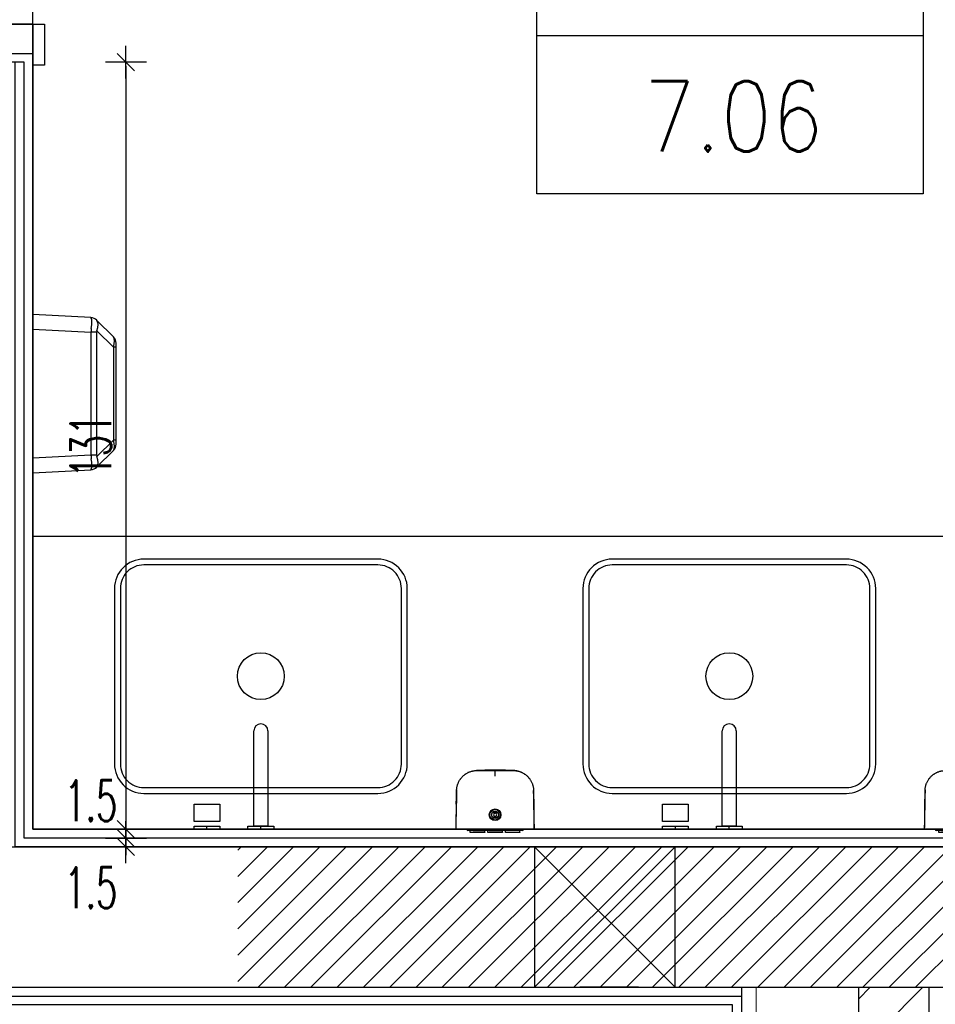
# Model space of a CAD drawing. Header units: centimetres. Extents: x -15121 to 30567, y -60641 to 0.
# Tile 35 of 256: x 2571 to 2728, y -25431 to -25262. Entities that reach past the tile are written whole.
import ezdxf
from ezdxf.enums import TextEntityAlignment as Align

# ---------------------------------------------------------------- set-up
doc = ezdxf.new("R2010")
doc.units = ezdxf.units.CM
doc.header["$LTSCALE"] = 60
doc.linetypes.add('( Dashed )', pattern=[0.75, 0.5, -0.25])
for name, color, linetype in [('A-----SZ', 8, 'Continuous'), ('AIKA NP', 7, 'Continuous'), ('AIKA podłoga wc pod meble', 8, 'Continuous'), ('AIKA TYNK', 5, 'Continuous'), ('AIKA widokowe', 7, 'Continuous'), ('AIKA wymiarowanie wc rzut', 7, 'Continuous'), ('AIKA ŚCIANA', 8, 'Continuous'), ('F-BIL', 1, 'Continuous'), ('F-BIL-OP', 3, 'Continuous'), ('F-BIL-TA', 1, 'Continuous'), ('widokowe', 7, 'Continuous')]:
    doc.layers.add(name, color=color, linetype=linetype)
doc.layers.add('opisy', color=1, linetype='Continuous', lineweight=15)
doc.styles.add('SIMPLEX', font='simplex', dxfattribs={"width": 0.85})
doc.styles.add('wymiar', font='txt.shx', dxfattribs={"width": 0.6})
doc.dimstyles.new('Dwudziestka', dxfattribs={"dimtxt": 7, "dimasz": 0.7, "dimexe": 5, "dimexo": 0, "dimgap": 2.5, "dimtad": 1, "dimtoh": 1, "dimdec": 3, "dimrnd": 0.5, "dimdsep": 46, "dimtxsty": 'wymiar', "dimblk": 'znacznik', "dimcen": 0, "dimdle": 5, "dimse1": 1, "dimse2": 1, "dimclrd": 256, "dimclre": 256, "dimclrt": 256, "dimadec": 0, "dimazin": 0, "dimtfac": 0.4, "dimtdec": 3, "dimtix": 1, "dimtofl": 0, "dimtmove": 2, "dimatfit": 3, "dimldrblk": 'znacznik', "dimfxl": 1, "dimtolj": 1, "dimarcsym": 0})

# ---------------------------------------------------------------- blocks, each defined once
blk = doc.blocks.new('SL umywalka 50 top')
at = {"layer": 'AIKA widokowe'}
for points in [[(-20, -39), (20, -39, 0.414214), (25, -34), (25, -4, 0.414214), (20, 1), (-20, 1, 0.414214), (-25, -4), (-25, -34, 0.414214)], [(-20, -38), (20, -38, 0.414214), (24, -34), (24, -4, 0.414214), (20, 0), (-20, 0, 0.414214), (-24, -4), (-24, -34, 0.414214)]]:
    blk.add_lwpolyline(points, format="xyb", close=True, dxfattribs=at)
blk.add_circle((0, -19), 4, dxfattribs=at)
blk = doc.blocks.new('DYBY-BL5')
at = {"layer": 'F-BIL-TA', "color": 1}
blk.add_line((0, 45), (110, 45), dxfattribs=at)
blk.add_lwpolyline([(0, 0), (0, 90), (110, 90), (110, 0)], close=True, dxfattribs=at)
at = {"layer": 'F-BIL-OP', "style": 'SIMPLEX', "width": 0.85}
blk.add_attdef('NR', text='', height=20, dxfattribs=at).set_placement((56, 55), align=Align.CENTER)
at = {"layer": 'F-BIL-OP', "color": 2, "style": 'SIMPLEX', "width": 0.85, "flags": 1}
for tag, p in [('NAZWA', (119, 55)), ('POSADZKA', (119, 12)), ('GRUPA', (119, -27)), ('RODZAJ', (119, -72))]:
    blk.add_attdef(tag, p, '', height=19, dxfattribs=at)
at = {"layer": 'F-BIL-OP', "color": 2, "style": 'SIMPLEX', "width": 0.85}
blk.add_attdef('POW.', text='', height=20, dxfattribs=at).set_placement((56, 12), align=Align.CENTER)
at = {"layer": 'F-BIL-OP', "color": 2, "style": 'SIMPLEX', "width": 0.85, "flags": 1}
blk.add_attdef('POWH.', text='', height=20, dxfattribs=at).set_placement((56, -27), align=Align.CENTER)
blk = doc.blocks.new('SL dozownik góra')
at = {"layer": 'AIKA widokowe'}
for p, q in [((-9.48, -0.03), (-9.48, 0.01)), ((-9.38, -0.03), (-9.38, 0.01)), ((-9.26, 0.01), (-9.37, 0.01)), ((-9.28, 0.21), (-8.58, 0.21)), ((-8.58, 0.11), (-9.28, 0.11)), ((-9.15, 0.11), (-9.15, -0.03)), ((-8.88, 0.45), (-8.88, 0.51)), ((-8.88, 0.51), (-6.38, 0.51)), ((-8.88, 0.45), (-8.88, 0.24)), ((-8.88, 0.21), (-8.88, 0.24)), ((-8.83, -0.03), (-8.83, 0.11)), ((-8.58, 0.21), (-8.48, 0.21)), ((-8.48, 0.11), (-8.58, 0.11)), ((-8.48, 0.21), (-8.38, 0.21)), ((-8.48, 0.11), (-8.48, 0.21)), ((-8.38, 0.11), (-8.48, 0.11)), ((-8.38, 0.21), (-6.58, 0.21)), ((-8.38, 0.11), (-6.58, 0.11)), ((-6.63, 0.11), (-6.63, -0.04)), ((-6.63, 0.11), (-6.63, 0.11)), ((-6.58, 0.21), (-6.48, 0.21)), ((-6.48, 0.11), (-6.58, 0.11)), ((-6.48, 0.21), (-6.38, 0.21)), ((-6.48, 0.21), (-6.48, 0.11)), ((-6.38, 0.11), (-6.48, 0.11)), ((-6.38, 0.51), (-6.38, 0.45)), ((-6.38, 0.45), (-6.38, 0.24)), ((-6.38, 0.24), (-6.38, 0.21)), ((-6.38, 0.21), (-5.75, 0.21)), ((-5.75, 0.11), (-6.38, 0.11)), ((-6.13, 0.11), (-6.13, 0.1)), ((-6.13, 0.11), (-6.13, 0.11)), ((-6.13, 0.1), (-5.72, 0.1)), ((-5.88, 0.45), (-5.88, 0.51)), ((-5.88, 0.51), (-3.38, 0.51)), ((-5.88, 0.45), (-5.88, 0.24)), ((-5.88, 0.21), (-5.88, 0.24)), ((-3.63, 0.21), (-5.75, 0.21)), ((-5.68, 0.08), (-5.57, -0.03)), ((-5.43, -0.03), (-5.61, 0.15)), ((-4.71, 0.11), (-5.57, 0.11)), ((-5.56, 0.1), (-4.93, 0.1)), ((-4.93, 0.1), (-4.93, 0.11)), ((-4.93, 0.11), (-4.93, 0.11)), ((-4.66, 0.16), (-4.85, -0.03)), ((-3.63, 0.11), (-4.31, 0.11)), ((-3.13, 0.1), (-4.3, 0.1)), ((-3.63, 0.21), (-3.43, 0.21)), ((-3.43, 0.11), (-3.63, 0.11)), ((-3.43, 0.21), (-3.23, 0.21)), ((-3.43, 0.11), (-3.43, 0.21)), ((-3.23, 0.11), (-3.43, 0.11)), ((-3.38, 0.51), (-3.38, 0.45)), ((-3.38, 0.45), (-3.38, 0.24)), ((-3.38, 0.24), (-3.38, 0.21)), ((-3.23, 0.21), (-2.88, 0.21)), ((-2.88, 0.11), (-3.23, 0.11)), ((-3.13, 0.11), (-3.13, 0.1)), ((-3.13, 0.11), (-3.13, 0.11)), ((-2.88, 0.45), (-2.88, 0.51)), ((-2.88, 0.51), (-0.38, 0.51)), ((-2.88, 0.45), (-2.88, 0.24)), ((-2.88, 0.21), (-2.88, 0.24)), ((-2.88, 0.21), (-2.78, 0.21)), ((-2.88, 0.11), (-2.78, 0.11)), ((-2.78, 0.21), (-2.68, 0.21)), ((-2.78, 0.21), (-2.78, 0.11)), ((-2.78, 0.11), (-2.68, 0.11)), ((-0.88, 0.21), (-2.68, 0.21)), ((-0.88, 0.11), (-2.68, 0.11)), ((-2.63, 0.11), (-2.63, -0.04)), ((-2.63, 0.11), (-2.63, 0.11)), ((-0.88, 0.21), (-0.78, 0.21)), ((-0.88, 0.11), (-0.78, 0.11)), ((-0.78, 0.21), (-0.68, 0.21)), ((-0.78, 0.11), (-0.78, 0.21)), ((-0.78, 0.11), (-0.68, 0.11)), ((-0.68, 0.21), (0.02, 0.21)), ((0.02, 0.11), (-0.68, 0.11)), ((-0.43, 0.11), (-0.43, -0.03)), ((-0.38, 0.51), (-0.38, 0.45)), ((-0.38, 0.45), (-0.38, 0.24)), ((-0.38, 0.24), (-0.38, 0.21)), ((-0.11, 0.11), (-0.11, -0.03)), ((0.11, 0.01), (0, 0.01)), ((0.12, 0.01), (0.12, -0.03)), ((0.22, 0.01), (0.22, -0.03)), ((-4.75, -2.24), (-4.75, -2.09)), ((-4.5, -2.09), (-4.75, -2.09)), ((-4.75, -2.26), (-4.75, -2.24)), ((-4.75, -2.73), (-4.75, -2.71)), ((-4.75, -2.89), (-4.75, -2.73)), ((-4.5, -2.89), (-4.75, -2.89)), ((-4.5, -2.24), (-4.5, -2.09)), ((-4.5, -2.24), (-4.5, -2.26)), ((-4.5, -2.71), (-4.5, -2.73)), ((-4.5, -2.89), (-4.5, -2.73)), ((-11.26, -4.31), (-11.26, -4.31)), ((2, -4.31), (2, -4.31)), ((-11.24, -5.15), (-11.24, -5.15)), ((-11.21, -6.37), (-11.21, -6.52)), ((-11.21, -6.38), (-11.21, -6.5)), ((1.98, -5.15), (1.98, -5.15))]:
    blk.add_line(p, q, dxfattribs=at)
for radius in [1, 0.9, 0.625, 0.575]:
    blk.add_circle((-4.63, -2.49), radius, dxfattribs=at)
for centre, radius, start, end in [((-9.28, 0.01), 0.2, 90, 180), ((-9.28, 0.01), 0.1, 90, 180), ((-9.37, 0), 0.009, 90, 180), ((-9.26, 0), 0.009, 0, 90), ((-5.75, 0.01), 0.2, 45, 90), ((-5.75, 0.01), 0.1, 45, 90), ((-4.59, 0.09), 0.1, 85.8328, 135), ((-4.63, -0.46), 0.65, 42.186, 85.8328), ((0, 0), 0.009, 90, 180), ((0.02, 0.01), 0.2, 0, 90), ((0.02, 0.01), 0.1, 0, 90), ((0.11, 0), 0.009, 0, 90), ((-4.63, -2.49), 0.275, 117.0357, 242.9643), ((-4.63, -2.49), 0.256, 60.7941, 119.2059), ((-4.63, -2.49), 0.256, 240.7941, 299.2059), ((-4.63, -2.49), 0.275, 297.0357, 62.9643), ((-11.24, -4.31), 0.02, 182.1155, 232.6601), ((1.98, -4.31), 0.02, 307.0927, 359.643), ((-11.22, -5.15), 0.02, 141.303, 181.3577), ((-7.68, -6.49), 3.52, 180.5, 180.9111), ((-1.57, -6.49), 3.52, 356.2472, 359.5), ((-1.57, -6.49), 3.52, 356.0961, 359.4538), ((1.96, -5.15), 0.02, 358.8409, 39.0533)]:
    blk.add_arc(centre, radius, start, end, dxfattribs=at)
for points, degree in [([(-11.35, -0.03), (-11.35, -0.03), (-11.27, -0.03)], 2), ([(-10.88, -0.04), (-11.01, -0.03), (-11.13, -0.03), (-11.26, -0.03)], 3), ([(-10.29, -0.03), (-7.46, -0.03), (-4.63, -0.03)], 2), ([(-4.63, -0.03), (-1.8, -0.03), (1.03, -0.03)], 2), ([(2, -0.03), (1.87, -0.03), (1.75, -0.03), (1.63, -0.04)], 3), ([(2.02, -0.03), (2.09, -0.03), (2.09, -0.03)], 2), ([(-0.02, -9.7), (0, -9.69), (0.01, -9.69), (0.03, -9.68)], 3)]:
    blk.add_open_spline(points, degree=degree, dxfattribs=at)
for points, knots in [([(-11.35, -0.03), (-11.35, -0.27), (-11.33, -0.75), (-11.32, -1.44), (-11.31, -2.07), (-11.29, -2.65), (-11.28, -3.16), (-11.27, -3.62), (-11.26, -4), (-11.26, -4.22), (-11.26, -4.31)], [0, 0, 0, 0, 0.174298, 0.335211, 0.482738, 0.616879, 0.737634, 0.845004, 0.938988, 1, 1, 1, 1]), ([(-11.27, -0.03), (-11.27, -0.03), (-11.27, -0.03), (-11.26, -0.03), (-11.26, -0.03), (-11.25, -0.03), (-11.24, -0.03), (-11.22, -0.03), (-11.22, -0.03), (-11.21, -0.03), (-11.2, -0.03), (-11.18, -0.03), (-11.17, -0.03), (-11.14, -0.03), (-11.12, -0.03), (-11.09, -0.03), (-11.07, -0.03), (-11.04, -0.03), (-11.04, -0.03), (-11.03, -0.03), (-11.01, -0.03), (-10.99, -0.03), (-10.96, -0.03), (-10.91, -0.03), (-10.86, -0.03), (-10.82, -0.03), (-10.81, -0.03), (-10.79, -0.03), (-10.78, -0.03), (-10.77, -0.03), (-10.76, -0.03), (-10.73, -0.03), (-10.7, -0.03), (-10.64, -0.03), (-10.61, -0.03), (-10.55, -0.03), (-10.52, -0.03), (-10.48, -0.03), (-10.47, -0.03), (-10.45, -0.03), (-10.43, -0.03), (-10.4, -0.03), (-10.36, -0.03), (-10.32, -0.03), (-10.29, -0.03)], [0, 0, 0, 0, 0.0625, 0.0625, 0.125, 0.125, 0.1875, 0.1875, 0.21875, 0.21875, 0.25, 0.25, 0.3125, 0.3125, 0.375, 0.375, 0.4375, 0.4375, 0.453125, 0.453125, 0.46875, 0.5, 0.5, 0.5625, 0.625, 0.625, 0.65625, 0.65625, 0.671875, 0.671875, 0.6875, 0.6875, 0.75, 0.75, 0.8125, 0.8125, 0.875, 0.875, 0.890625, 0.890625, 0.90625, 0.9375, 0.9375, 1, 1, 1, 1]), ([(-4.63, -10.06), (-5.26, -10.06), (-5.9, -10.06), (-6.69, -10.06), (-6.93, -10.06), (-7.21, -10.06), (-7.33, -10.06), (-7.41, -10.06), (-7.45, -10.06), (-7.53, -10.06), (-7.59, -10.06), (-7.65, -10.06), (-7.68, -10.06), (-7.7, -10.06), (-7.76, -10.06), (-7.8, -10.05), (-7.86, -10.05), (-7.88, -10.05), (-7.92, -10.05), (-7.94, -10.05), (-8.04, -10.04), (-8.12, -10.03), (-8.28, -10.01), (-8.35, -10), (-8.47, -9.97), (-8.51, -9.96), (-8.57, -9.95), (-8.58, -9.94), (-8.62, -9.93), (-8.64, -9.93), (-8.74, -9.9), (-8.81, -9.88), (-8.96, -9.82), (-9.03, -9.79), (-9.18, -9.73), (-9.25, -9.7), (-9.39, -9.63), (-9.46, -9.59), (-9.56, -9.53), (-9.59, -9.5), (-9.64, -9.47), (-9.66, -9.46), (-9.69, -9.44), (-9.71, -9.43), (-9.79, -9.37), (-9.85, -9.32), (-9.97, -9.22), (-10.03, -9.17), (-10.15, -9.07), (-10.2, -9.01), (-10.31, -8.9), (-10.36, -8.84), (-10.44, -8.74), (-10.46, -8.71), (-10.49, -8.67), (-10.5, -8.67), (-10.51, -8.65), (-10.53, -8.63), (-10.54, -8.6), (-10.6, -8.52), (-10.64, -8.46), (-10.73, -8.32), (-10.8, -8.19), (-10.87, -8.04), (-10.94, -7.9), (-10.97, -7.83), (-11.01, -7.72), (-11.02, -7.68), (-11.03, -7.63), (-11.04, -7.62), (-11.04, -7.6), (-11.05, -7.58), (-11.06, -7.55), (-11.09, -7.45), (-11.11, -7.38), (-11.14, -7.22), (-11.15, -7.15), (-11.18, -6.99), (-11.19, -6.91), (-11.2, -6.8), (-11.2, -6.76), (-11.2, -6.7), (-11.2, -6.68), (-11.2, -6.64), (-11.2, -6.62), (-11.2, -6.58), (-11.2, -6.56), (-11.21, -6.52), (-11.21, -6.49), (-11.21, -6.45), (-11.21, -6.41), (-11.21, -6.39), (-11.21, -6.33), (-11.21, -6.29), (-11.21, -6.21), (-11.21, -6.17), (-11.21, -5.98), (-11.21, -5.82), (-11.22, -5.04), (-11.23, -4.41), (-11.24, -3.16), (-11.25, -2.53), (-11.26, -1.28), (-11.27, -0.65), (-11.27, -0.03)], [0, 0, 0, 0, 0.125, 0.125, 0.15625, 0.171875, 0.179687, 0.179687, 0.1875, 0.1875, 0.195312, 0.199219, 0.199219, 0.203125, 0.203125, 0.210937, 0.210937, 0.214844, 0.214844, 0.21875, 0.21875, 0.234375, 0.234375, 0.25, 0.25, 0.257812, 0.257812, 0.261719, 0.261719, 0.265625, 0.265625, 0.28125, 0.28125, 0.296875, 0.296875, 0.3125, 0.3125, 0.328125, 0.328125, 0.335937, 0.335937, 0.339844, 0.339844, 0.34375, 0.34375, 0.359375, 0.359375, 0.375, 0.375, 0.390625, 0.390625, 0.40625, 0.40625, 0.414062, 0.414062, 0.416016, 0.416016, 0.417969, 0.421875, 0.421875, 0.4375, 0.4375, 0.453125, 0.46875, 0.46875, 0.484375, 0.484375, 0.492187, 0.492187, 0.494141, 0.494141, 0.496094, 0.5, 0.5, 0.515625, 0.515625, 0.53125, 0.53125, 0.546875, 0.546875, 0.554687, 0.554687, 0.558594, 0.558594, 0.5625, 0.5625, 0.566406, 0.566406, 0.570312, 0.574219, 0.574219, 0.578125, 0.578125, 0.585937, 0.585937, 0.59375, 0.59375, 0.625, 0.625, 0.75, 0.75, 0.875, 0.875, 1, 1, 1, 1]), ([(2.02, -0.03), (2.01, -0.65), (2, -1.28), (1.99, -2.53), (1.98, -3.16), (1.97, -4.41), (1.96, -5.04), (1.95, -5.82), (1.95, -5.98), (1.95, -6.17), (1.95, -6.21), (1.95, -6.29), (1.95, -6.33), (1.95, -6.39), (1.95, -6.41), (1.95, -6.45), (1.95, -6.49), (1.95, -6.52), (1.95, -6.56), (1.95, -6.58), (1.95, -6.62), (1.95, -6.64), (1.94, -6.68), (1.94, -6.7), (1.94, -6.76), (1.94, -6.8), (1.93, -6.91), (1.92, -6.99), (1.9, -7.15), (1.88, -7.22), (1.85, -7.38), (1.83, -7.45), (1.8, -7.55), (1.79, -7.58), (1.79, -7.6), (1.78, -7.62), (1.78, -7.63), (1.76, -7.68), (1.75, -7.72), (1.71, -7.83), (1.68, -7.9), (1.61, -8.04), (1.55, -8.19), (1.47, -8.32), (1.39, -8.46), (1.34, -8.52), (1.29, -8.6), (1.27, -8.63), (1.25, -8.65), (1.24, -8.67), (1.23, -8.67), (1.2, -8.71), (1.18, -8.74), (1.1, -8.84), (1.05, -8.9), (0.94, -9.01), (0.89, -9.07), (0.77, -9.17), (0.71, -9.22), (0.59, -9.32), (0.53, -9.37), (0.45, -9.43), (0.43, -9.44), (0.4, -9.46), (0.38, -9.47), (0.33, -9.5), (0.3, -9.53), (0.2, -9.59), (0.13, -9.63), (-0.01, -9.7), (-0.08, -9.73), (-0.22, -9.79), (-0.3, -9.82), (-0.45, -9.88), (-0.52, -9.9), (-0.62, -9.93), (-0.64, -9.93), (-0.67, -9.94), (-0.69, -9.95), (-0.75, -9.96), (-0.79, -9.97), (-0.91, -10), (-0.98, -10.01), (-1.14, -10.03), (-1.22, -10.04), (-1.32, -10.05), (-1.34, -10.05), (-1.38, -10.05), (-1.39, -10.05), (-1.45, -10.05), (-1.49, -10.06), (-1.55, -10.06), (-1.57, -10.06), (-1.61, -10.06), (-1.67, -10.06), (-1.73, -10.06), (-1.81, -10.06), (-1.85, -10.06), (-1.93, -10.06), (-2.05, -10.06), (-2.33, -10.06), (-2.57, -10.06), (-3.36, -10.06), (-3.99, -10.06), (-4.63, -10.06)], [0, 0, 0, 0, 0.125, 0.125, 0.25, 0.25, 0.375, 0.375, 0.40625, 0.40625, 0.414063, 0.414063, 0.421875, 0.421875, 0.425781, 0.425781, 0.429688, 0.433594, 0.433594, 0.4375, 0.4375, 0.441406, 0.441406, 0.445313, 0.445313, 0.453125, 0.453125, 0.46875, 0.46875, 0.484375, 0.484375, 0.5, 0.5, 0.503906, 0.505859, 0.505859, 0.507813, 0.507813, 0.515625, 0.515625, 0.53125, 0.53125, 0.546875, 0.5625, 0.5625, 0.578125, 0.578125, 0.582031, 0.583984, 0.583984, 0.585938, 0.585938, 0.59375, 0.59375, 0.609375, 0.609375, 0.625, 0.625, 0.640625, 0.640625, 0.65625, 0.65625, 0.660156, 0.660156, 0.664063, 0.664063, 0.671875, 0.671875, 0.6875, 0.6875, 0.703125, 0.703125, 0.71875, 0.71875, 0.734375, 0.734375, 0.738281, 0.738281, 0.742188, 0.742188, 0.75, 0.75, 0.765625, 0.765625, 0.78125, 0.78125, 0.785156, 0.785156, 0.789063, 0.789063, 0.796875, 0.796875, 0.800781, 0.800781, 0.804688, 0.8125, 0.8125, 0.820313, 0.820313, 0.828125, 0.84375, 0.875, 0.875, 1, 1, 1, 1]), ([(1.03, -0.03), (1.07, -0.03), (1.1, -0.03), (1.15, -0.03), (1.17, -0.03), (1.19, -0.03), (1.21, -0.03), (1.22, -0.03), (1.26, -0.03), (1.29, -0.03), (1.35, -0.03), (1.38, -0.03), (1.44, -0.03), (1.47, -0.03), (1.5, -0.03), (1.51, -0.03), (1.52, -0.03), (1.53, -0.03), (1.55, -0.03), (1.56, -0.03), (1.6, -0.03), (1.66, -0.03), (1.7, -0.03), (1.74, -0.03), (1.75, -0.03), (1.77, -0.03), (1.78, -0.03), (1.78, -0.03), (1.81, -0.03), (1.83, -0.03), (1.86, -0.03), (1.88, -0.03), (1.91, -0.03), (1.93, -0.03), (1.94, -0.03), (1.95, -0.03), (1.96, -0.03), (1.97, -0.03), (1.98, -0.03), (1.99, -0.03), (2, -0.03), (2.01, -0.03), (2.01, -0.03), (2.02, -0.03), (2.02, -0.03)], [0, 0, 0, 0, 0.0625, 0.0625, 0.09375, 0.109375, 0.109375, 0.125, 0.125, 0.1875, 0.1875, 0.25, 0.25, 0.3125, 0.3125, 0.328125, 0.328125, 0.34375, 0.34375, 0.375, 0.375, 0.4375, 0.5, 0.5, 0.53125, 0.546875, 0.546875, 0.5625, 0.5625, 0.625, 0.625, 0.6875, 0.6875, 0.75, 0.75, 0.78125, 0.78125, 0.8125, 0.8125, 0.875, 0.875, 0.9375, 0.9375, 1, 1, 1, 1]), ([(2, -4.31), (2, -4.28), (2, -4.08), (2.01, -3.68), (2.02, -3.07), (2.04, -2.41), (2.06, -1.67), (2.07, -0.87), (2.09, -0.32), (2.09, -0.03)], [0, 0, 0, 0, 0.017073, 0.142038, 0.282546, 0.438596, 0.610188, 0.797323, 1, 1, 1, 1]), ([(-11.25, -4.31), (-11.25, -4.31), (-11.25, -4.31), (-11.25, -4.31), (-11.25, -4.31), (-11.25, -4.31), (-11.25, -4.31), (-11.25, -4.31), (-11.25, -4.32), (-11.25, -4.32), (-11.25, -4.33), (-11.25, -4.34), (-11.25, -4.34), (-11.25, -4.35), (-11.25, -4.35), (-11.25, -4.36), (-11.25, -4.38), (-11.25, -4.39), (-11.25, -4.41), (-11.25, -4.41), (-11.24, -4.42), (-11.24, -4.42), (-11.24, -4.43), (-11.24, -4.44), (-11.24, -4.45), (-11.24, -4.47), (-11.24, -4.49), (-11.24, -4.52), (-11.24, -4.53), (-11.24, -4.53), (-11.24, -4.54), (-11.24, -4.54), (-11.24, -4.55), (-11.24, -4.56), (-11.24, -4.58), (-11.24, -4.6), (-11.24, -4.63), (-11.24, -4.65), (-11.24, -4.66), (-11.24, -4.67), (-11.24, -4.68), (-11.24, -4.68), (-11.24, -4.7), (-11.24, -4.71), (-11.24, -4.74), (-11.24, -4.75), (-11.24, -4.78), (-11.24, -4.79), (-11.24, -4.82), (-11.24, -4.82), (-11.24, -4.84), (-11.24, -4.84), (-11.24, -4.86), (-11.24, -4.89), (-11.24, -4.91), (-11.23, -4.93), (-11.23, -4.94), (-11.23, -4.95), (-11.23, -4.95), (-11.23, -4.95), (-11.23, -4.97), (-11.23, -4.99), (-11.23, -5.01), (-11.23, -5.03), (-11.23, -5.04), (-11.23, -5.05), (-11.23, -5.06), (-11.23, -5.06), (-11.23, -5.07), (-11.23, -5.07), (-11.23, -5.08), (-11.23, -5.1), (-11.23, -5.11), (-11.23, -5.12), (-11.23, -5.12), (-11.23, -5.12), (-11.23, -5.12), (-11.23, -5.13), (-11.23, -5.13), (-11.23, -5.13), (-11.23, -5.14), (-11.23, -5.14), (-11.23, -5.15), (-11.23, -5.15), (-11.23, -5.15)], [0, 0, 0, 0, 0.03125, 0.03125, 0.039062, 0.039062, 0.046875, 0.0625, 0.0625, 0.09375, 0.125, 0.125, 0.140625, 0.140625, 0.15625, 0.15625, 0.1875, 0.21875, 0.21875, 0.234375, 0.242187, 0.242187, 0.25, 0.25, 0.28125, 0.28125, 0.3125, 0.34375, 0.34375, 0.351562, 0.351562, 0.359375, 0.359375, 0.375, 0.375, 0.40625, 0.4375, 0.4375, 0.453125, 0.460937, 0.460937, 0.46875, 0.46875, 0.5, 0.5, 0.53125, 0.53125, 0.5625, 0.5625, 0.578125, 0.578125, 0.59375, 0.59375, 0.625, 0.65625, 0.65625, 0.671875, 0.671875, 0.679687, 0.679687, 0.6875, 0.71875, 0.75, 0.75, 0.78125, 0.78125, 0.789062, 0.789062, 0.796875, 0.8125, 0.8125, 0.84375, 0.875, 0.875, 0.890625, 0.890625, 0.898437, 0.898437, 0.90625, 0.90625, 0.9375, 0.96875, 0.96875, 1, 1, 1, 1]), ([(-11.24, -5.15), (-11.24, -5.15), (-11.24, -5.15), (-11.24, -5.14), (-11.24, -5.14), (-11.24, -5.14), (-11.24, -5.14), (-11.24, -5.14), (-11.24, -5.14), (-11.24, -5.13), (-11.24, -5.12), (-11.24, -5.11), (-11.24, -5.11), (-11.24, -5.1), (-11.24, -5.1), (-11.24, -5.09), (-11.24, -5.08), (-11.24, -5.06), (-11.24, -5.05), (-11.24, -5.04), (-11.24, -5.03), (-11.24, -5.03), (-11.24, -5.03), (-11.24, -5.01), (-11.24, -5), (-11.24, -4.98), (-11.24, -4.96), (-11.24, -4.94), (-11.24, -4.92), (-11.24, -4.92), (-11.24, -4.91), (-11.24, -4.91), (-11.24, -4.9), (-11.24, -4.89), (-11.24, -4.87), (-11.24, -4.85), (-11.24, -4.82), (-11.24, -4.8), (-11.24, -4.79), (-11.24, -4.78), (-11.24, -4.77), (-11.24, -4.77), (-11.24, -4.75), (-11.24, -4.74), (-11.25, -4.71), (-11.25, -4.7), (-11.25, -4.67), (-11.25, -4.66), (-11.25, -4.64), (-11.25, -4.63), (-11.25, -4.62), (-11.25, -4.61), (-11.25, -4.59), (-11.25, -4.57), (-11.25, -4.54), (-11.25, -4.52), (-11.25, -4.52), (-11.25, -4.51), (-11.25, -4.5), (-11.25, -4.5), (-11.25, -4.48), (-11.25, -4.46), (-11.25, -4.44), (-11.25, -4.42), (-11.25, -4.41), (-11.25, -4.4), (-11.25, -4.4), (-11.25, -4.39), (-11.25, -4.39), (-11.25, -4.38), (-11.25, -4.37), (-11.25, -4.36), (-11.25, -4.34), (-11.25, -4.34), (-11.25, -4.33), (-11.25, -4.33), (-11.25, -4.33), (-11.25, -4.33), (-11.25, -4.33), (-11.25, -4.32), (-11.25, -4.31), (-11.25, -4.31), (-11.25, -4.31), (-11.25, -4.31), (-11.25, -4.31)], [0, 0, 0, 0, 0.023159, 0.023159, 0.031037, 0.031037, 0.038915, 0.05467, 0.05467, 0.086181, 0.117692, 0.117692, 0.133448, 0.133448, 0.149203, 0.149203, 0.180714, 0.212225, 0.212225, 0.227981, 0.235858, 0.235858, 0.243736, 0.243736, 0.275247, 0.275247, 0.306758, 0.338269, 0.338269, 0.346147, 0.346147, 0.354025, 0.354025, 0.36978, 0.36978, 0.401291, 0.432802, 0.432802, 0.448558, 0.456435, 0.456435, 0.464313, 0.464313, 0.495824, 0.495824, 0.527335, 0.527335, 0.558846, 0.558846, 0.574602, 0.574602, 0.590357, 0.590357, 0.621868, 0.653379, 0.653379, 0.669135, 0.669135, 0.677012, 0.677012, 0.68489, 0.716401, 0.747912, 0.747912, 0.779423, 0.779423, 0.787301, 0.787301, 0.795179, 0.810934, 0.810934, 0.842445, 0.873956, 0.873956, 0.889712, 0.889712, 0.897589, 0.897589, 0.905467, 0.905467, 0.936978, 0.968489, 0.968489, 1, 1, 1, 1]), ([(1.97, -5.15), (1.97, -5.15), (1.97, -5.15), (1.97, -5.14), (1.97, -5.14), (1.97, -5.13), (1.97, -5.13), (1.97, -5.13), (1.97, -5.12), (1.97, -5.12), (1.97, -5.12), (1.97, -5.12), (1.97, -5.11), (1.97, -5.1), (1.97, -5.08), (1.97, -5.07), (1.97, -5.07), (1.97, -5.06), (1.97, -5.06), (1.97, -5.05), (1.98, -5.04), (1.98, -5.03), (1.98, -5.01), (1.98, -4.99), (1.98, -4.97), (1.98, -4.95), (1.98, -4.95), (1.98, -4.95), (1.98, -4.94), (1.98, -4.93), (1.98, -4.91), (1.98, -4.89), (1.98, -4.86), (1.98, -4.84), (1.98, -4.84), (1.98, -4.82), (1.98, -4.82), (1.98, -4.79), (1.98, -4.78), (1.98, -4.75), (1.98, -4.74), (1.98, -4.71), (1.98, -4.7), (1.98, -4.68), (1.98, -4.68), (1.98, -4.67), (1.98, -4.66), (1.98, -4.65), (1.98, -4.63), (1.98, -4.6), (1.98, -4.58), (1.98, -4.56), (1.98, -4.55), (1.98, -4.54), (1.98, -4.54), (1.98, -4.53), (1.98, -4.53), (1.98, -4.52), (1.99, -4.49), (1.99, -4.47), (1.99, -4.45), (1.99, -4.44), (1.99, -4.43), (1.99, -4.42), (1.99, -4.42), (1.99, -4.41), (1.99, -4.41), (1.99, -4.39), (1.99, -4.38), (1.99, -4.36), (1.99, -4.35), (1.99, -4.35), (1.99, -4.34), (1.99, -4.34), (1.99, -4.33), (1.99, -4.32), (1.99, -4.32), (1.99, -4.31), (1.99, -4.31), (1.99, -4.31), (1.99, -4.31), (1.99, -4.31), (1.99, -4.31), (1.99, -4.31), (1.99, -4.31)], [0, 0, 0, 0, 0.03125, 0.03125, 0.0625, 0.09375, 0.09375, 0.101563, 0.101563, 0.109375, 0.109375, 0.125, 0.125, 0.15625, 0.1875, 0.1875, 0.203125, 0.210938, 0.210938, 0.21875, 0.21875, 0.25, 0.25, 0.28125, 0.3125, 0.320313, 0.320313, 0.328125, 0.328125, 0.34375, 0.34375, 0.375, 0.40625, 0.40625, 0.421875, 0.421875, 0.4375, 0.4375, 0.46875, 0.46875, 0.5, 0.5, 0.53125, 0.53125, 0.539063, 0.539063, 0.546875, 0.5625, 0.5625, 0.59375, 0.625, 0.625, 0.640625, 0.640625, 0.648438, 0.648438, 0.65625, 0.65625, 0.6875, 0.71875, 0.71875, 0.75, 0.75, 0.757813, 0.757813, 0.765625, 0.78125, 0.78125, 0.8125, 0.84375, 0.84375, 0.859375, 0.859375, 0.875, 0.875, 0.90625, 0.9375, 0.9375, 0.953125, 0.960938, 0.960938, 0.96875, 0.96875, 1, 1, 1, 1]), ([(2, -4.31), (2, -4.31), (2, -4.31), (2, -4.31), (2, -4.31), (2, -4.32), (2, -4.33), (2, -4.33), (2, -4.33), (2, -4.33), (2, -4.33), (2, -4.34), (2, -4.34), (2, -4.36), (1.99, -4.37), (1.99, -4.38), (1.99, -4.39), (1.99, -4.39), (1.99, -4.4), (1.99, -4.4), (1.99, -4.41), (1.99, -4.42), (1.99, -4.44), (1.99, -4.46), (1.99, -4.48), (1.99, -4.5), (1.99, -4.5), (1.99, -4.51), (1.99, -4.52), (1.99, -4.52), (1.99, -4.54), (1.99, -4.57), (1.99, -4.59), (1.99, -4.61), (1.99, -4.62), (1.99, -4.63), (1.99, -4.64), (1.99, -4.66), (1.99, -4.67), (1.99, -4.7), (1.99, -4.71), (1.99, -4.74), (1.99, -4.75), (1.99, -4.77), (1.99, -4.77), (1.99, -4.78), (1.99, -4.79), (1.99, -4.8), (1.98, -4.82), (1.98, -4.85), (1.98, -4.87), (1.98, -4.89), (1.98, -4.9), (1.98, -4.91), (1.98, -4.91), (1.98, -4.92), (1.98, -4.92), (1.98, -4.94), (1.98, -4.96), (1.98, -4.98), (1.98, -5), (1.98, -5.01), (1.98, -5.03), (1.98, -5.03), (1.98, -5.03), (1.98, -5.04), (1.98, -5.05), (1.98, -5.06), (1.98, -5.08), (1.98, -5.09), (1.98, -5.1), (1.98, -5.1), (1.98, -5.11), (1.98, -5.11), (1.98, -5.12), (1.98, -5.13), (1.98, -5.14), (1.98, -5.14), (1.98, -5.14), (1.98, -5.14), (1.98, -5.14), (1.98, -5.14), (1.98, -5.15), (1.98, -5.15), (1.98, -5.15)], [0, 0, 0, 0, 0.03178, 0.03178, 0.063561, 0.095341, 0.095341, 0.103286, 0.103286, 0.111231, 0.111231, 0.127121, 0.127121, 0.158902, 0.190682, 0.190682, 0.206572, 0.214517, 0.214517, 0.222462, 0.222462, 0.254243, 0.254243, 0.286023, 0.317803, 0.325748, 0.325748, 0.333693, 0.333693, 0.349583, 0.349583, 0.381364, 0.413144, 0.413144, 0.429034, 0.429034, 0.444924, 0.444924, 0.476705, 0.476705, 0.508485, 0.508485, 0.540265, 0.540265, 0.54821, 0.54821, 0.556156, 0.572046, 0.572046, 0.603826, 0.635606, 0.635606, 0.651496, 0.651496, 0.659442, 0.659442, 0.667387, 0.667387, 0.699167, 0.730947, 0.730947, 0.762728, 0.762728, 0.770673, 0.770673, 0.778618, 0.794508, 0.794508, 0.826288, 0.858069, 0.858069, 0.873959, 0.873959, 0.889849, 0.889849, 0.921629, 0.953409, 0.953409, 0.9693, 0.977245, 0.977245, 0.98519, 0.98519, 1, 1, 1, 1]), ([(-11.24, -5.15), (-11.24, -5.15), (-11.24, -5.18), (-11.23, -5.23), (-11.23, -5.29), (-11.23, -5.35), (-11.23, -5.43), (-11.23, -5.52), (-11.23, -5.6), (-11.22, -5.68), (-11.22, -5.77), (-11.22, -5.85), (-11.22, -5.93), (-11.22, -6.01), (-11.22, -6.08), (-11.21, -6.15), (-11.21, -6.22), (-11.21, -6.28), (-11.21, -6.34), (-11.21, -6.4), (-11.21, -6.45), (-11.21, -6.5), (-11.21, -6.55), (-11.2, -6.58), (-11.2, -6.61), (-11.2, -6.62)], [0, 0, 0, 0, 0.001486, 0.007177, 0.011069, 0.015278, 0.025345, 0.038385, 0.054841, 0.074931, 0.098773, 0.130706, 0.167697, 0.209788, 0.257008, 0.309376, 0.366907, 0.429612, 0.497499, 0.570576, 0.648846, 0.732314, 0.820984, 0.914859, 1, 1, 1, 1]), ([(1.95, -6.62), (1.95, -6.62), (1.95, -6.61), (1.95, -6.6), (1.95, -6.58), (1.95, -6.56), (1.95, -6.55), (1.95, -6.53), (1.95, -6.5), (1.95, -6.48), (1.95, -6.46), (1.95, -6.43), (1.95, -6.4), (1.95, -6.37), (1.95, -6.34), (1.95, -6.31), (1.95, -6.28), (1.95, -6.24), (1.95, -6.21), (1.96, -6.18), (1.96, -6.16), (1.96, -6.14), (1.96, -6.13), (1.96, -6.11), (1.96, -6.08), (1.96, -6.02), (1.96, -5.94), (1.96, -5.83), (1.97, -5.66), (1.97, -5.43), (1.98, -5.24), (1.98, -5.15)], [0, 0, 0, 0, 0.083134, 0.174265, 0.26017, 0.340849, 0.416304, 0.486534, 0.551541, 0.611325, 0.665887, 0.71523, 0.759355, 0.798265, 0.831967, 0.860466, 0.881145, 0.897866, 0.910656, 0.919582, 0.922656, 0.924885, 0.92574, 0.92648, 0.928779, 0.933035, 0.939253, 0.947434, 0.957578, 0.977893, 1, 1, 1, 1]), ([(-9.29, -9.68), (-9.17, -9.74), (-8.93, -9.84), (-8.56, -9.96), (-8.17, -10.03), (-7.78, -10.06), (-7.38, -10.07), (-6.33, -10.1), (-5.42, -10.12), (-4.63, -10.12)], [0, 0, 0, 0, 0.083303, 0.166609, 0.249917, 0.333224, 0.416576, 0.499923, 1, 1, 1, 1]), ([(-4.63, -9.07), (-4.63, -9.1), (-4.63, -9.14), (-4.63, -9.2), (-4.63, -9.23), (-4.63, -9.3), (-4.63, -9.33), (-4.63, -9.37), (-4.63, -9.37), (-4.63, -9.39), (-4.63, -9.4), (-4.63, -9.42), (-4.63, -9.44), (-4.63, -9.48), (-4.63, -9.54), (-4.63, -9.59), (-4.63, -9.63), (-4.63, -9.65), (-4.63, -9.67), (-4.63, -9.68), (-4.63, -9.69), (-4.63, -9.69), (-4.63, -9.7), (-4.63, -9.72), (-4.63, -9.75), (-4.63, -9.79), (-4.63, -9.82), (-4.63, -9.86), (-4.63, -9.88), (-4.63, -9.9), (-4.63, -9.91), (-4.63, -9.91), (-4.63, -9.92), (-4.63, -9.92), (-4.63, -9.93), (-4.63, -9.94), (-4.63, -9.96), (-4.63, -9.99), (-4.63, -10.01), (-4.63, -10.02), (-4.63, -10.03), (-4.63, -10.03), (-4.63, -10.04), (-4.63, -10.04), (-4.63, -10.04), (-4.63, -10.05), (-4.63, -10.06), (-4.63, -10.06), (-4.63, -10.06)], [0, 0, 0, 0, 0.0625, 0.0625, 0.125, 0.125, 0.1875, 0.1875, 0.203125, 0.203125, 0.21875, 0.21875, 0.25, 0.25, 0.3125, 0.375, 0.375, 0.40625, 0.40625, 0.421875, 0.429687, 0.429687, 0.4375, 0.4375, 0.5, 0.5, 0.5625, 0.5625, 0.625, 0.625, 0.640625, 0.648438, 0.648438, 0.65625, 0.65625, 0.6875, 0.6875, 0.75, 0.8125, 0.8125, 0.84375, 0.84375, 0.859375, 0.859375, 0.875, 0.875, 0.9375, 1, 1, 1, 1]), ([(-4.63, -10.12), (-3.84, -10.12), (-2.92, -10.1), (-1.88, -10.07), (-1.6, -10.06), (-1.45, -10.05), (-1.44, -10.05)], [0, 0, 0, 0, 0.740066, 0.863413, 0.986765, 1, 1, 1, 1])]:
    blk.add_open_spline(points, degree=3, knots=knots, dxfattribs=at)
blk = doc.blocks.new('SL suszarka do rąk góra')
at = {"layer": 'AIKA widokowe'}
for p, q in [((-11, 0), (-13.5, 0)), ((-13.5, 0), (-12.98, -9.92)), ((-10.48, -9.92), (-11, 0)), ((11, 0), (-11, 0)), ((11, 0), (10.48, -9.92)), ((13.5, 0), (11, 0)), ((12.98, -9.92), (13.5, 0)), ((10.48, -9.92), (-10.48, -9.92)), ((-10.48, -10.91), (-10.48, -9.92)), ((10.48, -10.91), (10.48, -9.92)), ((-12.54, -10.91), (-12.51, -10.94)), ((-12.51, -10.94), (-9.69, -13.76)), ((-7.92, -13.76), (-10.74, -10.94)), ((-10.48, -10.91), (10.48, -10.91)), ((10.74, -10.94), (7.92, -13.76)), ((9.69, -13.76), (12.51, -10.94)), ((12.51, -10.94), (12.54, -10.91)), ((-8.63, -14.2), (-7.92, -14.2)), ((7.92, -13.76), (-7.92, -13.76)), ((-7.92, -14.2), (-7.92, -13.76)), ((-7.92, -14.2), (7.92, -14.2)), ((7.92, -14.2), (7.92, -13.76)), ((7.92, -14.2), (8.63, -14.2))]:
    blk.add_line(p, q, dxfattribs=at)
for centre, start, end in [((-11.48, -9.85), 183, 225), ((11.48, -9.85), 315, 357), ((-8.63, -12.7), 225, 270), ((8.63, -12.7), 270, 315)]:
    blk.add_arc(centre, 1.5, start, end, dxfattribs=at)
for centre, major_axis, ratio, start_param, end_param in [((-10.43, -10.9), (-2.55, 0.98), 0.026186, 0.011642, 0.272072), ((-10.5, -9.41), (-2.48, -0.48), 0.181937, 0.23532, 1.282518), ((-10.43, -10.9), (-2.5, -0.07), 0.391695, 4.725364, 4.985794), ((10.43, -10.9), (-2.5, 0.07), 0.391695, 4.438984, 4.699414), ((10.5, -9.41), (2.48, -0.48), 0.181937, 5.000667, 6.047865), ((10.43, -10.9), (2.55, 0.98), 0.026186, 6.011113, 6.271543), ((-10.5, -9.41), (-2.07, -1.45), 0.488826, 0.0861, 1.133298), ((-10.43, -11.96), (-0.435, 0.977), 0.924938, 5.892541, 6.15297), ((10.43, -11.96), (0.435, 0.977), 0.924938, 0.130215, 0.390645), ((10.5, -9.41), (2.07, -1.45), 0.488826, 5.149887, 6.197085), ((-7.21, -12.7), (-2.53, -0.97), 0.29403, 0.130209, 1.177407), ((7.21, -12.7), (2.53, -0.97), 0.29403, 5.105779, 6.152976)]:
    blk.add_ellipse(centre, major_axis=major_axis, ratio=ratio, start_param=start_param, end_param=end_param, dxfattribs=at)
blk = doc.blocks.new('znacznik')
at = {"color": 0}
for points in [[(0, -5), (0, 5)], [(-4, 0), (4, 0)]]:
    blk.add_lwpolyline(points, dxfattribs=at)
at = {"color": 1}
blk.add_lwpolyline([(-2.12, -2.12), (2.12, 2.12)], dxfattribs=at)
blk = doc.blocks.new('*D5792')
at = {"layer": 'AIKA wymiarowanie wc rzut', "lineweight": -2, "transparency": 16777216}
blk.add_line((2589.54, -25270.4), (2589.54, -25400), dxfattribs=at)
at = {"layer": 'Defpoints', "color": 0, "transparency": 16777216}
for p in [(2572.14, -25269.7), (2578.09, -25400.7), (2589.54, -25400.7)]:
    blk.add_point(p, dxfattribs=at)
at = {"layer": 'AIKA wymiarowanie wc rzut', "lineweight": -2, "transparency": 16777216, "xscale": 0.7, "yscale": 0.7, "zscale": 0.7}
for p, rotation in [((2589.54, -25269.7), 90), ((2589.54, -25400.7), 270)]:
    blk.add_blockref('znacznik', p, dxfattribs=dict(at, rotation=rotation))
at = {"layer": 'AIKA wymiarowanie wc rzut', "transparency": 16777216, "insert": (2583.54, -25335.2), "char_height": 7, "attachment_point": 5, "rotation": 90, "style": 'wymiar'}
blk.add_mtext('\\A1;131', dxfattribs=at)
blk = doc.blocks.new('*D5793')
at = {"layer": 'AIKA wymiarowanie wc rzut', "lineweight": -2, "transparency": 16777216}
for p, q in [((2589.54, -25400), (2589.54, -25399.3)), ((2589.54, -25402.9), (2589.54, -25403.6))]:
    blk.add_line(p, q, dxfattribs=at)
at = {"layer": 'Defpoints', "color": 0, "transparency": 16777216}
for p in [(2578.09, -25400.7), (2572.14, -25402.2), (2589.54, -25402.2)]:
    blk.add_point(p, dxfattribs=at)
at = {"layer": 'AIKA wymiarowanie wc rzut', "lineweight": -2, "transparency": 16777216, "xscale": 0.7, "yscale": 0.7, "zscale": 0.7}
for p, rotation in [((2589.54, -25400.7), 270), ((2589.54, -25402.2), 90)]:
    blk.add_blockref('znacznik', p, dxfattribs=dict(at, rotation=rotation))
at = {"layer": 'AIKA wymiarowanie wc rzut', "transparency": 16777216, "insert": (2583.54, -25395.82), "char_height": 7, "attachment_point": 5, "style": 'wymiar'}
blk.add_mtext('\\A1;1.5', dxfattribs=at)
blk = doc.blocks.new('*D5794')
at = {"layer": 'AIKA wymiarowanie wc rzut', "lineweight": -2, "transparency": 16777216}
for p, q in [((2589.54, -25401.5), (2589.54, -25400.8)), ((2589.54, -25404.4), (2589.54, -25405.1))]:
    blk.add_line(p, q, dxfattribs=at)
at = {"layer": 'Defpoints', "color": 0, "transparency": 16777216}
for p in [(2572.14, -25402.2), (2570.64, -25403.7), (2589.54, -25403.7)]:
    blk.add_point(p, dxfattribs=at)
at = {"layer": 'AIKA wymiarowanie wc rzut', "lineweight": -2, "transparency": 16777216, "xscale": 0.7, "yscale": 0.7, "zscale": 0.7}
for p, rotation in [((2589.54, -25402.2), 270), ((2589.54, -25403.7), 90)]:
    blk.add_blockref('znacznik', p, dxfattribs=dict(at, rotation=rotation))
at = {"layer": 'AIKA wymiarowanie wc rzut', "transparency": 16777216, "insert": (2583.54, -25410.7), "char_height": 7, "attachment_point": 5, "style": 'wymiar'}
blk.add_mtext('\\A1;1.5', dxfattribs=at)

msp = doc.modelspace()

# ---------------------------------------------------------------- linework, layer by layer
at = {"layer": 'A-----SZ'}
for p, q in [((2558.6412, -25403.6963), (2858.6412, -25403.6963)), ((2631.648, -25403.6963), (2608.6412, -25426.7031)), ((2627.1579, -25403.6963), (2608.6412, -25422.213)), ((2622.6678, -25403.6963), (2608.6412, -25417.7229)), ((2618.1776, -25403.6963), (2608.6412, -25413.2328)), ((2613.6875, -25403.6963), (2608.6412, -25408.7426)), ((2609.1974, -25403.6963), (2608.6412, -25404.2525)), ((2636.1381, -25403.6963), (2612.1381, -25427.6963)), ((2640.6283, -25403.6963), (2616.6283, -25427.6963)), ((2645.1184, -25403.6963), (2621.1184, -25427.6963)), ((2649.6085, -25403.6963), (2625.6085, -25427.6963)), ((2654.0987, -25403.6963), (2630.0987, -25427.6963)), ((2658.5888, -25403.6963), (2634.5888, -25427.6963)), ((2663.0789, -25403.6963), (2639.0789, -25427.6963)), ((2667.569, -25403.6963), (2643.569, -25427.6963)), ((2672.0592, -25403.6963), (2648.0592, -25427.6963)), ((2676.5493, -25403.6963), (2652.5493, -25427.6963)), ((2681.0394, -25403.6963), (2657.0394, -25427.6963)), ((2683.3369, -25403.6963, 324.1381), (2659.3369, -25403.6963, 324.1381)), ((2659.3369, -25403.6963, 324.1381), (2659.3369, -25427.6963, 324.1381)), ((2683.3369, -25427.6963, 324.1381), (2659.3369, -25403.6963, 324.1381)), ((2659.3369, -25403.6963, 324.1381), (2683.3369, -25403.6963, 324.1381)), ((2683.3369, -25403.6963, 324.1381), (2659.3369, -25427.6963, 324.1381)), ((2685.5296, -25403.6963), (2661.5296, -25427.6963)), ((2662.0624, -25403.6963), (2687.0624, -25403.6963)), ((2662.0624, -25403.6963), (2687.0624, -25403.6963)), ((2690.0197, -25403.6963), (2666.0197, -25427.6963)), ((2694.5098, -25403.6963), (2670.5098, -25427.6963)), ((2698.9999, -25403.6963), (2674.9999, -25427.6963)), ((2703.4901, -25403.6963), (2679.4901, -25427.6963)), ((2683.3369, -25427.6963, 324.1381), (2683.3369, -25403.6963, 324.1381)), ((2707.9802, -25403.6963), (2683.9802, -25427.6963)), ((2712.4703, -25403.6963), (2688.4703, -25427.6963)), ((2716.9604, -25403.6963), (2692.9604, -25427.6963)), ((2721.4506, -25403.6963), (2697.4506, -25427.6963)), ((2725.9407, -25403.6963), (2701.9407, -25427.6963)), ((2730.4308, -25403.6963), (2706.4308, -25427.6963)), ((2734.921, -25403.6963), (2710.921, -25427.6963)), ((2739.4111, -25403.6963), (2715.4111, -25427.6963)), ((2743.9012, -25403.6963), (2719.9012, -25427.6963)), ((2748.3913, -25403.6963), (2724.3913, -25427.6963)), ((2659.3369, -25427.6963, 324.1381), (2683.3369, -25427.6963, 324.1381)), ((2659.3369, -25427.6963, 324.1381), (2683.3369, -25427.6963, 324.1381)), ((2677.0624, -25427.6963), (2667.0624, -25427.6963)), ((2677.0624, -25427.6963), (2667.0624, -25427.6963)), ((2714.6412, -25429.7175), (2716.6624, -25427.6963)), ((2714.6412, -25438.6978), (2725.6426, -25427.6963))]:
    msp.add_line(p, q, dxfattribs=at)
at = {"layer": 'AIKA NP', "color": 8}
msp.add_lwpolyline([(2558.6412, -25269.6963), (2558.6412, -25366.0889), (2538.6412, -25366.0889), (2538.6412, -25427.6963), (2694.6412, -25427.6963), (2694.6412, -25587.1963)], dxfattribs=at)
at = {"layer": 'AIKA podłoga wc pod meble'}
msp.add_lwpolyline([(2658.6412, -25141.6963), (2658.6412, -25161.6963), (2573.6412, -25161.6963), (2573.6412, -25173.1963), (2555.6412, -25173.1963), (2555.6412, -25161.6963), (2248.1413, -25161.6963), (2248.1413, -25585.6963), (2693.1412, -25585.6963), (2693.1412, -25430.6963), (2537.1412, -25430.6963), (2537.1412, -25364.5889), (2555.6412, -25364.5889), (2555.6412, -25263.1963), (2573.6412, -25263.1963), (2573.6412, -25400.6963), (2855.6412, -25400.6963), (2855.6412, -25161.6963), (2759.6412, -25161.6963), (2759.6412, -25141.6963)], close=True, dxfattribs=at)
at = {"layer": 'AIKA TYNK'}
for p, q in [((2572.1412, -25269.6963), (2557.1412, -25269.6963)), ((2538.6412, -25429.1963), (2694.6412, -25429.1963)), ((2694.6412, -25429.1963), (2694.6412, -25587.1963))]:
    msp.add_line(p, q, dxfattribs=at)
msp.add_lwpolyline([(2760.6412, -25160.1963), (2857.1412, -25160.1963), (2857.1412, -25401.2095), (2857.1412, -25402.1963), (2572.1412, -25402.1963), (2572.1412, -25269.6963)], dxfattribs=at)
at = {"layer": 'AIKA widokowe', "linetype": '( Dashed )', "ltscale": 0.5}
msp.add_line((2573.6412, -25269.6963), (2573.6412, -25166.6963), dxfattribs=at)
at = {"layer": 'AIKA widokowe'}
msp.add_line((2805.6412, -25350.6963), (2573.6412, -25350.6963), dxfattribs=at)
msp.add_lwpolyline([(2760.6412, -25161.6963), (2855.6412, -25161.6963), (2855.6412, -25400.6963), (2573.6412, -25400.6963), (2573.6412, -25269.6963)], dxfattribs=at)
for points in [[(2555.6412, -25263.1963), (2555.6412, -25268.1963), (2573.6412, -25268.1963), (2573.6412, -25263.1963)], [(2573.6412, -25270.1963), (2573.6412, -25263.1963), (2575.6397, -25263.1963), (2575.6397, -25270.1963)]]:
    msp.add_lwpolyline(points, close=True, dxfattribs=at)
at = {"layer": 'AIKA ŚCIANA'}
for p, q in [((2558.6412, -25427.6963), (2858.6412, -25427.6963)), ((2558.6412, -25427.6963), (2882.6412, -25427.6963)), ((2714.6412, -25427.6963), (2714.6412, -25588.6963)), ((2726.6412, -25427.6963), (2726.6412, -25588.6963))]:
    msp.add_line(p, q, dxfattribs=at)
msp.add_lwpolyline([(2760.6412, -25158.6963), (2858.6412, -25158.6963), (2858.6412, -25401.2095), (2858.6412, -25403.6963), (2570.6412, -25403.6963), (2570.6412, -25269.6963)], dxfattribs=at)
at = {"layer": 'opisy'}
msp.add_line((2694.6412, -25588.7303), (2694.6412, -25427.6963), dxfattribs=at)
at = {"layer": 'opisy', "color": 8}
msp.add_line((2697.1412, -25588.7303), (2697.1412, -25427.6963), dxfattribs=at)
at = {"layer": 'widokowe'}
for p, q in [((2611.3791, -25400.1863), (2611.3791, -25383.8963)), ((2613.7791, -25383.8963), (2613.7791, -25400.1863)), ((2691.3791, -25400.1863), (2691.3791, -25383.8963)), ((2693.7791, -25383.8963), (2693.7791, -25400.1863)), ((2601.1791, -25399.403), (2601.1791, -25396.4299)), ((2601.1791, -25396.4299), (2605.5791, -25396.4299)), ((2605.5791, -25396.4299), (2605.5791, -25399.403)), ((2681.1791, -25399.403), (2681.1791, -25396.4299)), ((2681.1791, -25396.4299), (2685.5791, -25396.4299)), ((2685.5791, -25396.4299), (2685.5791, -25399.403)), ((2605.5791, -25399.403), (2601.1791, -25399.403)), ((2601.1791, -25400.6963), (2601.1791, -25400.1863)), ((2601.1791, -25400.1863), (2605.5791, -25400.1863)), ((2605.5791, -25400.6963), (2601.1791, -25400.6963)), ((2603.3791, -25400.6963), (2603.3791, -25400.1863)), ((2605.5791, -25400.1863), (2605.5791, -25400.6963)), ((2610.3791, -25400.6963), (2610.3791, -25400.1863)), ((2610.3791, -25400.1863), (2614.7791, -25400.1863)), ((2614.7791, -25400.6963), (2610.3791, -25400.6963)), ((2613.7791, -25400.1863), (2611.3791, -25400.1863)), ((2612.5791, -25400.6963), (2612.5791, -25400.1863)), ((2614.7791, -25400.1863), (2614.7791, -25400.6963)), ((2685.5791, -25399.403), (2681.1791, -25399.403)), ((2681.1791, -25400.6963), (2681.1791, -25400.1863)), ((2681.1791, -25400.1863), (2685.5791, -25400.1863)), ((2685.5791, -25400.6963), (2681.1791, -25400.6963)), ((2683.3791, -25400.6963), (2683.3791, -25400.1863)), ((2685.5791, -25400.1863), (2685.5791, -25400.6963)), ((2690.3791, -25400.6963), (2690.3791, -25400.1863)), ((2690.3791, -25400.1863), (2694.7791, -25400.1863)), ((2694.7791, -25400.6963), (2690.3791, -25400.6963)), ((2693.7791, -25400.1863), (2691.3791, -25400.1863)), ((2692.5791, -25400.6963), (2692.5791, -25400.1863)), ((2694.7791, -25400.1863), (2694.7791, -25400.6963))]:
    msp.add_line(p, q, dxfattribs=at)
for centre in [(2612.5791, -25383.8963), (2692.5791, -25383.8963)]:
    msp.add_arc(centre, 1.2, 0, 180, dxfattribs=at)

# ---------------------------------------------------------------- block references
at = {"layer": 'AIKA widokowe', "color": 6}
for name, p, rotation in [('SL suszarka do rąk góra', (2573.6412, -25326.3118), 90), ('SL dozownik góra', (2647.9501, -25400.7223), 180), ('SL dozownik góra', (2727.96, -25400.7223), 180)]:
    msp.add_blockref(name, p, dxfattribs=dict(at, rotation=rotation))
at = {"layer": 'AIKA widokowe', "color": 8}
for p in [(2612.5791, -25355.5668), (2692.5791, -25355.5668)]:
    msp.add_blockref('SL umywalka 50 top', p, dxfattribs=at)
at = {"layer": 'F-BIL', "xscale": 0.6, "yscale": 0.6, "zscale": 0.6}
msp.add_blockref('DYBY-BL5', (2659.6904, -25292.1687), dxfattribs=at).add_auto_attribs({'NR': '0.28', 'POW.': '7.06'})

# ---------------------------------------------------------------- dimensions: what is measured, and where the dimension line sits
at = {"layer": 'AIKA wymiarowanie wc rzut', "color": 2}
dim = msp.add_linear_dim(base=(2589.5397, -25400.6963), p1=(2572.1412, -25269.6963), p2=(2578.0869, -25400.6963), angle=90, dimstyle='Dwudziestka', dxfattribs=at)
dim.commit()
dim.dimension.update_dxf_attribs({"geometry": '*D5792', "text_midpoint": (2583.5397, -25335.1963)})
for base, p1, p2, picture, middle in [((2589.5397, -25402.1963), (2578.0869, -25400.6963), (2572.1412, -25402.1963), '*D5793', (2583.5397, -25395.8188)), ((2589.5397, -25403.6963), (2572.1412, -25402.1963), (2570.6412, -25403.6963), '*D5794', (2583.5397, -25410.7024))]:
    dim = msp.add_linear_dim(base=base, p1=p1, p2=p2, angle=90, dimstyle='Dwudziestka', dxfattribs=at)
    dim.commit()
    dim.dimension.update_dxf_attribs({"geometry": picture, "text_midpoint": middle, "dimtype": 160})

doc.saveas('drawing.dxf')
